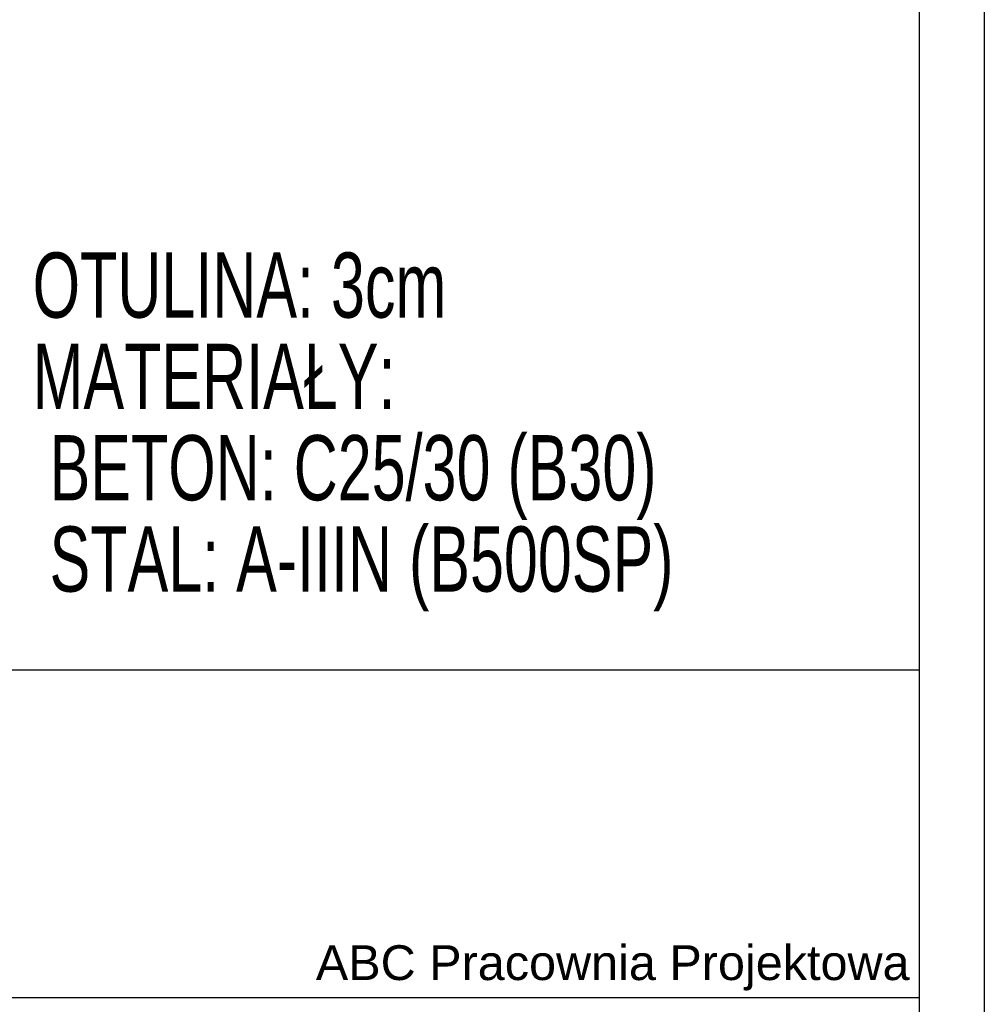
# Model space of a CAD drawing. Header units: millimetres. Extents: x -5773 to -2898, y -9833 to -1081.
# Tile 4 of 53: x -3083 to -2898, y -9650 to -9462. Entities that reach past the tile are written whole.
import ezdxf

# ---------------------------------------------------------------- set-up
doc = ezdxf.new("R2010")
doc.units = ezdxf.units.MM
doc.header["$LTSCALE"] = 25
for name, color, linetype in [('BA_ram', 2, 'Continuous'), ('BZ_txg', 3, 'Continuous'), ('Warstwa 1', 7, 'Continuous')]:
    doc.layers.add(name, color=color, linetype=linetype)
doc.styles.add('BIKTG', font='bikromsw.shx', dxfattribs={"width": 0.85})
doc.styles.add('SN1', font='arial.ttf', dxfattribs={"height": 1})

msp = doc.modelspace()

# ---------------------------------------------------------------- linework, layer by layer
at = {"layer": 'BA_ram', "color": 1}
msp.add_lwpolyline([(-3948.26, -9832.8), (-3948.26, -9090.3), (-2898.26, -9090.3), (-2898.26, -9832.8)], close=True, dxfattribs=at)
at = {"layer": 'BA_ram'}
msp.add_lwpolyline([(-3898.26, -9820.3), (-3898.26, -9102.8), (-2910.76, -9102.8), (-2910.76, -9820.3)], close=True, dxfattribs=at)
at = {"layer": 'Warstwa 1'}
msp.add_lwpolyline([(-3210.75, -9586.17), (-2910.76, -9586.17), (-2910.76, -9649.06), (-3210.75, -9649.06)], close=True, dxfattribs=at)

# ---------------------------------------------------------------- texts
at = {"layer": 'BZ_txg', "insert": (-3080.76, -9506.17), "char_height": 12.5, "width": 219.1519, "attachment_point": 1, "line_spacing_factor": 0.84, "style": 'BIKTG'}
msp.add_mtext('{\\W0.7;OTULINA: 3cm\\PMATERIAŁY:\\P BETON: C25/30 (B30)\\P STAL: A-IIIN (B500SP)}', dxfattribs=at)
at = {"layer": 'Warstwa 1', "color": 160, "insert": (-3026.45, -9638.97), "char_height": 4.5086, "width": 370.2376, "attachment_point": 1, "line_spacing_factor": 1.490392, "style": 'SN1'}
msp.add_mtext('{\\H1.4786x;ABC Pracownia Projektowa\\P}', dxfattribs=at)

doc.saveas('drawing.dxf')
